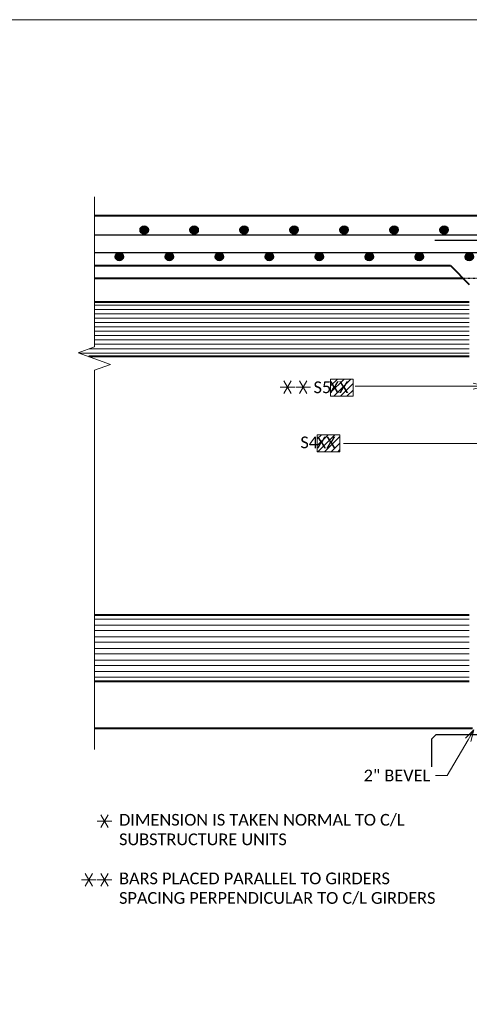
# Model space of a CAD drawing. Extents: x -24 to 2635, y -37 to 278.
# Tile 6 of 9: x 194 to 266, y 121 to 278. Entities that reach past the tile are written whole.
import ezdxf
from ezdxf import colors
from ezdxf.entities.mleader import LeaderData, LeaderLine
from ezdxf.enums import TextEntityAlignment as Align
from ezdxf.math import Vec2, Vec3

# ---------------------------------------------------------------- set-up
doc = ezdxf.new("R2010")
doc.units = 21
doc.header["$MEASUREMENT"] = 0
doc.linetypes.add('Wisdot2', pattern=[0.125, 0.0625, -0.0625])
for name, color, linetype, lineweight in [('B_ANNO_BREAK', 7, 'Continuous', 18), ('B_ANNO_DIM', 7, 'Continuous', 18), ('B_ANNO_SYMB', 7, 'Continuous', 18), ('B_ANNO_TEXT', 7, 'Continuous', 18), ('B_CONC_DECK', 1, 'Continuous', 40), ('B_CONC_GIRD', 50, 'Continuous', 40), ('B_DETAIL', 7, 'Continuous', 18), ('B_DETAIL_HIDDEN', 7, 'Wisdot2', 25), ('B_REBAR', 5, 'Continuous', 25), ('B_REBAR_SUPER', 5, 'Continuous', 25)]:
    doc.layers.add(name, color=color, linetype=linetype, lineweight=lineweight)
doc.layers.add('B_ANNO_DESIGN_NOTES', color=1, linetype='Continuous', lineweight=18, true_color=0xff0000)
doc.layers.add('B_ANNO_NOPLOT', color=47, linetype='Continuous', lineweight=18, plot=False)
doc.layers.add('B_CONC_PIER', color=7, linetype='Continuous')
doc.styles.add('Annotative', font='calibri.ttf', dxfattribs={"height": 0.0625})

# ---------------------------------------------------------------- blocks, each defined once
blk = doc.blocks.new('*U1573')
at = {"layer": 'B_ANNO_NOPLOT', "flags": 128}
blk.add_lwpolyline([(0, -1085.1956), (0, -770.1956), (404.9096, -770.1956), (404.9096, -786.6267), (472.5, -786.6267), (472.5, -1034.5711), (395.7134, -1034.5711), (395.7134, -1085.1956)], close=True, dxfattribs=at)
at = {"layer": 'B_ANNO_TEXT', "style": 'Annotative'}
blk.add_attdef('DIM03', text='', height=1.875, dxfattribs=at).set_placement((122.1611, -945.5107), align=Align.MIDDLE_CENTER)
blk.add_attdef('DIM04', (134.5351, -946.3271), '', height=1.875, dxfattribs=at)
blk = doc.blocks.new('_Open30')
at = {"color": 0, "linetype": 'ByBlock', "lineweight": -2}
for p, q in [((-1, 0.268), (0, 0)), ((0, 0), (-1, -0.268)), ((0, 0), (-1, 0))]:
    blk.add_line(p, q, dxfattribs=at)
blk = doc.blocks.new('SYMBOLS')
at = {"layer": 'B_ANNO_SYMB', "color": 0, "lineweight": -2}
for p, q in [((-1.731, -0.79), (-1.262, 0.022)), ((-1.262, -0.79), (-1.731, 0.022)), ((-1.965, -0.384), (-1.028, -0.384))]:
    blk.add_line(p, q, dxfattribs=at)
blk = doc.blocks.new('INS_G72WDET_BASE')
at = {"layer": 'B_ANNO_NOPLOT', "flags": 128}
blk.add_lwpolyline([(0, -12), (0, 303), (404.91, 303), (404.91, 286.57), (472.5, 286.57), (472.5, 38.62), (395.71, 38.62), (395.71, -12)], close=True, dxfattribs=at)
blk = doc.blocks.new('*U1612')
at = {"layer": 'B_ANNO_DESIGN_NOTES'}
h = blk.add_hatch(dxfattribs=at)
h.set_pattern_fill('ANSI31', color=256, scale=6, angle=180)
h.paths.add_polyline_path([(272.0121, -2437.4671), (268.4144, -2437.4671), (268.4144, -2440.1898), (272.0121, -2440.1898)])
h = blk.add_hatch(dxfattribs=at)
h.set_pattern_fill('ANSI31', color=256, scale=6, angle=180)
h.paths.add_polyline_path([(269.8986, -2446.3814), (266.3009, -2446.3814), (266.3009, -2449.1042), (269.8986, -2449.1042)])
at = {"layer": 'B_REBAR'}
h = blk.add_hatch(color=256, dxfattribs=at)
edge = h.paths.add_edge_path()
edge.add_arc((238.5947, -2413.6211), 0.6665, 0, 360)
h = blk.add_hatch(color=256, dxfattribs=at)
edge = h.paths.add_edge_path()
edge.add_arc((246.5947, -2413.6211), 0.6665, 0, 360)
h = blk.add_hatch(color=256, dxfattribs=at)
edge = h.paths.add_edge_path()
edge.add_arc((254.5947, -2413.6211), 0.6665, 0, 360)
h = blk.add_hatch(color=256, dxfattribs=at)
edge = h.paths.add_edge_path()
edge.add_arc((262.5947, -2413.6211), 0.6665, 0, 360)
h = blk.add_hatch(color=256, dxfattribs=at)
edge = h.paths.add_edge_path()
edge.add_arc((270.5947, -2413.6211), 0.6665, 0, 360)
h = blk.add_hatch(color=256, dxfattribs=at)
edge = h.paths.add_edge_path()
edge.add_arc((278.5947, -2413.6211), 0.6665, 0, 360)
h = blk.add_hatch(color=256, dxfattribs=at)
edge = h.paths.add_edge_path()
edge.add_arc((286.5947, -2413.6211), 0.6665, 0, 360)
h = blk.add_hatch(color=256, dxfattribs=at)
edge = h.paths.add_edge_path()
edge.add_arc((234.6157, -2417.9021), 0.6665, 0, 360)
h = blk.add_hatch(color=256, dxfattribs=at)
edge = h.paths.add_edge_path()
edge.add_arc((242.6157, -2417.9021), 0.6665, 0, 360)
h = blk.add_hatch(color=256, dxfattribs=at)
edge = h.paths.add_edge_path()
edge.add_arc((250.6157, -2417.9021), 0.6665, 0, 360)
h = blk.add_hatch(color=256, dxfattribs=at)
edge = h.paths.add_edge_path()
edge.add_arc((258.6157, -2417.9021), 0.6665, 0, 360)
h = blk.add_hatch(color=256, dxfattribs=at)
edge = h.paths.add_edge_path()
edge.add_arc((266.6157, -2417.9021), 0.6665, 0, 360)
h = blk.add_hatch(color=256, dxfattribs=at)
edge = h.paths.add_edge_path()
edge.add_arc((274.6157, -2417.9021), 0.6665, 0, 360)
h = blk.add_hatch(color=256, dxfattribs=at)
edge = h.paths.add_edge_path()
edge.add_arc((282.6157, -2417.9021), 0.6665, 0, 360)
h = blk.add_hatch(color=256, dxfattribs=at)
edge = h.paths.add_edge_path()
edge.add_arc((290.6157, -2417.9021), 0.6665, 0, 360)
at = {"layer": 'B_ANNO_BREAK', "flags": 128}
blk.add_lwpolyline([(230.6217, -2408.3236), (230.6217, -2432.3236), (228.0459, -2433.2611), (233.1974, -2435.1361), (230.6217, -2436.0736), (230.6217, -2496.713)], dxfattribs=at)
at = {"layer": 'B_ANNO_DESIGN_NOTES'}
for points in [[(268.4144, -2437.4671), (272.0121, -2437.4671), (272.0121, -2440.1898), (268.4144, -2440.1898)], [(266.3009, -2446.3814), (269.8986, -2446.3814), (269.8986, -2449.1042), (266.3009, -2449.1042)]]:
    blk.add_lwpolyline(points, close=True, dxfattribs=at)
at = {"layer": 'B_ANNO_NOPLOT', "flags": 128}
blk.add_lwpolyline([(0, -2694.989), (0, -2379.989), (404.9096, -2379.989), (404.9096, -2396.4201), (472.5, -2396.4201), (472.5, -2644.3645), (395.7134, -2644.3645), (395.7134, -2694.989)], close=True, dxfattribs=at)
at = {"layer": 'B_CONC_DECK'}
for p, q in [((230.6217, -2411.3251), (374.6217, -2411.3251)), ((230.6217, -2419.3251), (287.6207, -2419.3251)), ((287.6207, -2419.3251), (290.6207, -2422.3251))]:
    blk.add_line(p, q, dxfattribs=at)
at = {"layer": 'B_CONC_GIRD'}
for p, q in [((230.6207, -2421.3251), (289.6207, -2421.3251)), ((290.6207, -2425.1976), (230.6207, -2425.1976)), ((290.6207, -2433.8856), (229.7617, -2433.8856)), ((290.6207, -2475.2638), (230.6207, -2475.2638)), ((290.6207, -2485.8278), (230.6207, -2485.8278)), ((230.6217, -2493.3251), (291.1227, -2493.3251))]:
    blk.add_line(p, q, dxfattribs=at)
at = {"layer": 'B_CONC_PIER'}
for p, q in [((285.3417, -2494.3241), (284.6217, -2495.0441)), ((285.3417, -2494.3241), (299.6217, -2494.3241)), ((284.6217, -2499.5251), (284.6217, -2495.0441))]:
    blk.add_line(p, q, dxfattribs=at)
at = {"layer": 'B_DETAIL'}
for p, q in [((290.6207, -2425.6403), (230.6207, -2425.6403)), ((290.6207, -2426.3378), (230.6207, -2426.3378)), ((290.6207, -2427.0344), (230.6207, -2427.0344)), ((290.6207, -2427.7319), (230.6207, -2427.7319)), ((290.6207, -2428.4284), (230.6207, -2428.4284)), ((290.6207, -2429.1259), (230.6207, -2429.1259)), ((290.6207, -2429.8225), (230.6207, -2429.8225)), ((290.6207, -2430.52), (230.6207, -2430.52)), ((290.6207, -2431.2165), (230.6207, -2431.2165)), ((290.6207, -2433.3081), (228.1751, -2433.3081)), ((290.6207, -2432.6106), (229.8331, -2432.6106)), ((290.6207, -2431.914), (230.6207, -2431.914)), ((290.6207, -2475.8538), (230.6207, -2475.8538)), ((290.6207, -2476.841), (230.6207, -2476.841)), ((290.6207, -2477.712), (230.6207, -2477.712)), ((290.6207, -2478.6991), (230.6207, -2478.6991)), ((290.6207, -2479.5701), (230.6207, -2479.5701)), ((290.6207, -2480.5573), (230.6207, -2480.5573)), ((290.6207, -2481.4282), (230.6207, -2481.4282)), ((290.6207, -2482.4154), (230.6207, -2482.4154)), ((290.6207, -2483.2863), (230.6207, -2483.2863)), ((290.6207, -2484.2735), (230.6207, -2484.2735)), ((290.6207, -2485.1445), (230.6207, -2485.1445))]:
    blk.add_line(p, q, dxfattribs=at)
at = {"layer": 'B_DETAIL_HIDDEN'}
blk.add_line((289.6207, -2421.3251), (301.1217, -2421.3251), dxfattribs=at)
at = {"layer": 'B_REBAR_SUPER'}
for p, q in [((230.6217, -2414.4241), (374.6217, -2414.4241)), ((293.1227, -2415.3241), (285.1227, -2415.3241)), ((230.6217, -2417.2251), (374.6217, -2417.2251))]:
    blk.add_line(p, q, dxfattribs=at)
for centre in [(238.5947, -2413.6211), (246.5947, -2413.6211), (254.5947, -2413.6211), (262.5947, -2413.6211), (270.5947, -2413.6211), (278.5947, -2413.6211), (286.5947, -2413.6211), (234.6157, -2417.9021), (242.6157, -2417.9021), (250.6157, -2417.9021), (258.6157, -2417.9021), (266.6157, -2417.9021), (274.6157, -2417.9021), (282.6157, -2417.9021), (290.6157, -2417.9021)]:
    blk.add_circle(centre, 0.6665, dxfattribs=at)
at = {"layer": 'B_ANNO_SYMB', "xscale": 2.5, "yscale": 2.5, "zscale": 2.5}
for p in [(265.2489, -2437.8232), (267.7894, -2437.8232), (236.0096, -2507.2266), (233.4691, -2516.6376), (236.0096, -2516.6376)]:
    blk.add_blockref('SYMBOLS', p, dxfattribs=at)
at = {"layer": 'B_ANNO_DIM', "insert": (234.581, -2507.0347), "char_height": 1.875, "width": 57.986941, "attachment_point": 1, "style": 'Annotative'}
blk.add_mtext('DIMENSION IS TAKEN NORMAL TO C/L SUBSTRUCTURE UNITS\\P\\PBARS PLACED PARALLEL TO GIRDERS\\PSPACING PERPENDICULAR TO C/L GIRDERS', dxfattribs=at)
at = {"layer": 'B_ANNO_TEXT', "char_height": 1.875, "width": 5.609683, "attachment_point": 1, "style": 'Annotative'}
for s, insert in [('S5', (265.6953, -2437.8518)), ('S4', (263.5906, -2446.6662))]:
    blk.add_mtext(s, dxfattribs=dict(at, insert=insert))
at = {"layer": 'B_ANNO_TEXT', "style": 'Annotative'}
for tag, p in [('BN43', (268.2477, -2439.7176)), ('BN41', (330.7596, -2447.1792)), ('BN42', (266.1928, -2448.5498))]:
    blk.add_attdef(tag, p, '', height=1.875, dxfattribs=at)
for tag, p in [('DIM01', (296.7933, -2511.1887)), ('DIM02', (308.7928, -2511.1887))]:
    blk.add_attdef(tag, text='', height=1.875, dxfattribs=at).set_placement(p, align=Align.MIDDLE)
at = {"layer": 'B_ANNO_DIM'}
ml = blk.add_multileader_mtext('Standard', dxfattribs=at)
ml.set_content(' ', color=256, style='Annotative')
ml.set_leader_properties(color=256, linetype='ByLayer', lineweight=-1)
ml.set_arrow_properties(name='OPEN30')
ml.build(insert=Vec2(0, 0))
ml.multileader.update_dxf_attribs({"dogleg_length": 0.0625, "arrow_head_size": 1.875, "scale": 30})
ctx = ml.context
ctx.base_point, ctx.scale, ctx.char_height, ctx.arrow_head_size, ctx.landing_gap_size, ctx.plane_origin = Vec3(267.9526, -2447.7745), 30, 1.875, 1.875, 0.9375, Vec3(291.5003, -2446.9516)
notes = []
notes.append((ctx, [(0, (1, 1, 0), (298.528, -2447.7745), (-1, 0), 28.0326, [(4, [(294.4582, -2428.9396), (298.528, -2432.3705), (294.4396, -2443.5265), (294.5742, -2491.4811), (298.528, -2491.4811), (294.4582, -2473.3702), (298.528, -2473.3702), (294.4582, -2457.8009), (298.528, -2457.8009)], 0, [])])]))
ctx.mtext.insert, ctx.mtext.flow_direction = Vec3(268.8901, -2446.837), 5
ml = blk.add_multileader_mtext('Standard', dxfattribs=at)
ml.set_content(' ', color=256, style='Annotative')
ml.set_leader_properties(color=256, linetype='ByLayer', lineweight=-1)
ml.set_arrow_properties(name='OPEN30')
ml.build(insert=Vec2(0, 0))
ml.multileader.update_dxf_attribs({"dogleg_length": 0.0625, "arrow_head_size": 1.875, "scale": 30})
ctx = ml.context
ctx.base_point, ctx.scale, ctx.char_height, ctx.arrow_head_size, ctx.landing_gap_size, ctx.plane_origin = Vec3(269.7907, -2438.6101), 30, 1.875, 1.875, 0.9375, Vec3(293.1227, -2438.6101)
notes.append((ctx, [(0, (1, 1, 0), (274.2085, -2438.6101), (-1, 0), 1.875, [(0, [(293.1227, -2438.6101)], 0, [])])]))
ctx.mtext.insert, ctx.mtext.flow_direction = Vec3(270.7282, -2437.6726), 5
ml = blk.add_multileader_mtext('Standard', dxfattribs=at)
ml.set_content('2" BEVEL', color=256, style='Annotative')
ml.set_leader_properties(color=256, linetype='ByLayer', lineweight=-1)
ml.set_arrow_properties(name='OPEN30')
ml.build(insert=Vec2(0, 0))
ml.multileader.update_dxf_attribs({"dogleg_length": 0.0625, "arrow_head_size": 1.875, "scale": 30})
ctx = ml.context
ctx.base_point, ctx.scale, ctx.char_height, ctx.arrow_head_size, ctx.landing_gap_size, ctx.plane_origin = Vec3(272.7805, -2500.8931), 30, 1.875, 1.875, 0.9375, Vec3(291.3717, -2493.5741)
notes.append((ctx, [(0, (1, 1, 0), (287.0983, -2500.8931), (-1, 0), 1.875, [(0, [(291.3717, -2493.5741)], 0, [])])]))
ctx.mtext.insert, ctx.mtext.flow_direction = Vec3(273.718, -2499.9512), 5
for ctx, leaders in notes:
    for number, flags, end, landing, length, lines in leaders:
        leader = LeaderData()
        leader.index, (leader.has_last_leader_line, leader.has_dogleg_vector, leader.attachment_direction) = number, flags
        leader.last_leader_point, leader.dogleg_vector, leader.dogleg_length = Vec3(end), Vec3(landing), length
        for number, points, colour, breaks in lines:
            line = LeaderLine()
            line.index, line.vertices, line.color, line.breaks = number, Vec3.list(points), colors.encode_raw_color(colour), breaks
            leader.lines.append(line)
        ctx.leaders.append(leader)

msp = doc.modelspace()

# ---------------------------------------------------------------- block references
msp.add_blockref('*U1573', (-24.4, 1048.41))

# ---------------------------------------------------------------- next in the draw order: block references
ref = msp.add_blockref('*U1612', (-24.4, 2658.2))
ref.add_attrib('BN42', 'XX', (241.8, 209.65), dxfattribs={"layer": 'B_ANNO_TEXT', "height": 1.875, "style": 'Annotative'})
ref.add_attrib('BN43', 'XX', (243.85, 218.48), dxfattribs={"layer": 'B_ANNO_TEXT', "height": 1.875, "style": 'Annotative'})

# ---------------------------------------------------------------- next in the draw order: block references
msp.add_blockref('INS_G72WDET_BASE', (-24.4, -24.79))

doc.saveas('drawing.dxf')
